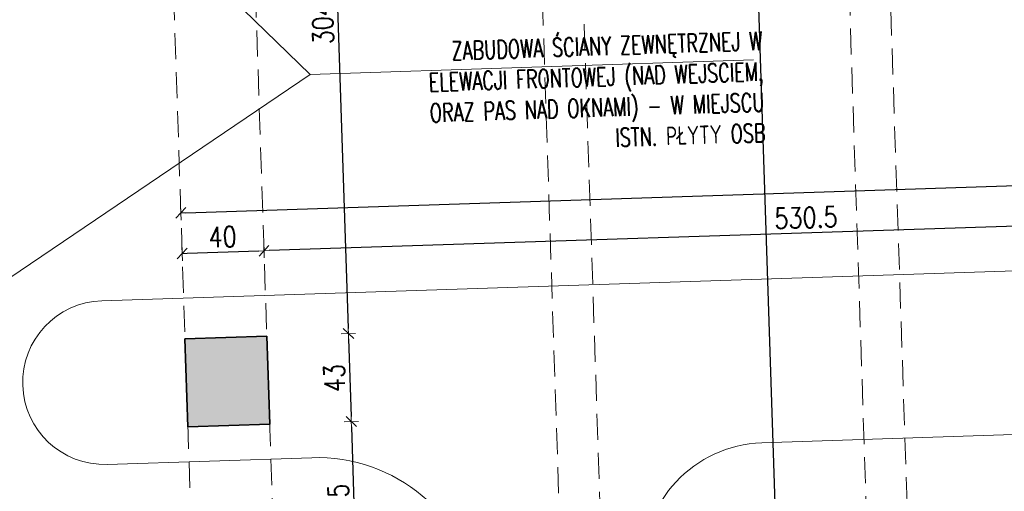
# Model space of a CAD drawing. Header units: millimetres. Extents: x 14400 to 93787, y -21104 to 39413.
# Tile 218 of 256: x 90567 to 91048, y -14934 to -14703. Entities that reach past the tile are written whole.
import ezdxf
from ezdxf.enums import TextEntityAlignment as Align

# ---------------------------------------------------------------- set-up
doc = ezdxf.new("R2010")
doc.units = ezdxf.units.MM
doc.linetypes.add('HIDDEN', pattern=[9.525, 6.35, -3.175])
for name, color, linetype, lineweight in [('!MODUS_HATCH_ŚCIANA', 254, 'Continuous', 9), ('__MODUS_ŚCIANY', 2, 'Continuous', 35), ('Cienka', 3, 'Continuous', 9), ('Opis', 8, 'Continuous', 13), ('Opis_pom', 9, 'Continuous', 18), ('Widok', 1, 'Continuous', 15), ('WYMIAROWANIE', 1, 'Continuous', 18)]:
    doc.layers.add(name, color=color, linetype=linetype, lineweight=lineweight)
doc.styles.add('ARIAL', font='tahoma.ttf')
doc.styles.add('TXT', font='simplex.shx', dxfattribs={"width": 0.8})
doc.dimstyles.new('DIM50', dxfattribs={"dimscale": 5, "dimtxt": 2, "dimasz": 0.5, "dimexe": 0, "dimexo": 0, "dimgap": 0.5, "dimtad": 1, "dimdec": 4, "dimrnd": 0.5, "dimdsep": 46, "dimtxsty": 'TXT', "dimblk1": 'TICK1', "dimblk2": 'TICK1', "dimsah": 1, "dimcen": 0, "dimse1": 1, "dimse2": 1, "dimclrd": 1, "dimclre": 7, "dimclrt": 9, "dimadec": 0, "dimazin": 0, "dimtfac": 1, "dimtdec": 4, "dimtmove": 2, "dimatfit": 3, "dimldrblk": 'TICK1', "dimfxl": 1, "dimtolj": 1, "dimarcsym": 0})

# ---------------------------------------------------------------- blocks, each defined once
blk = doc.blocks.new('TICK1')
at = {"color": 2}
blk.add_line((-1, -1), (1, 1), dxfattribs=at)
at = {"color": 0}
for p, q in [((0, 0), (-1, 0)), ((0, -1.4), (0, 1.4))]:
    blk.add_line(p, q, dxfattribs=at)
blk = doc.blocks.new('*D396')
at = {"layer": 'DEFPOINTS', "color": 0, "transparency": 16777216}
for p in [(28762.47, 1118.15), (28762.47, 1095.51), (29292.97, 1061.51)]:
    blk.add_point(p, dxfattribs=at)
at = {"layer": 'WYMIAROWANIE', "color": 1, "lineweight": -2, "transparency": 16777216}
blk.add_line((29290.47, 1118.15), (28764.97, 1118.15), dxfattribs=at)
at = {"layer": 'WYMIAROWANIE', "color": 1, "linetype": 'ByBlock', "lineweight": -2, "transparency": 16777216, "xscale": 2.5, "yscale": 2.5, "zscale": 2.5, "rotation": 180}
blk.add_blockref('TICK1', (28762.47, 1118.15), dxfattribs=at)
at = {"layer": 'WYMIAROWANIE', "color": 1, "linetype": 'ByBlock', "lineweight": -2, "transparency": 16777216, "xscale": 2.5, "yscale": 2.5, "zscale": 2.5}
blk.add_blockref('TICK1', (29292.97, 1118.15), dxfattribs=at)
at = {"layer": 'WYMIAROWANIE', "color": 9, "transparency": 16777216, "insert": (29027.72, 1125.65), "char_height": 10, "attachment_point": 5, "style": 'TXT'}
blk.add_mtext('\\A1;530.5', dxfattribs=at)
blk = doc.blocks.new('*D394')
at = {"layer": 'DEFPOINTS', "color": 0, "transparency": 16777216}
for p in [(28722.47, 1118.15), (28722.47, 1095.51), (28762.47, 1095.51)]:
    blk.add_point(p, dxfattribs=at)
at = {"layer": 'WYMIAROWANIE', "color": 1, "lineweight": -2, "transparency": 16777216}
blk.add_line((28759.97, 1118.15), (28724.97, 1118.15), dxfattribs=at)
at = {"layer": 'WYMIAROWANIE', "color": 1, "linetype": 'ByBlock', "lineweight": -2, "transparency": 16777216, "xscale": 2.5, "yscale": 2.5, "zscale": 2.5, "rotation": 180}
blk.add_blockref('TICK1', (28722.47, 1118.15), dxfattribs=at)
at = {"layer": 'WYMIAROWANIE', "color": 1, "linetype": 'ByBlock', "lineweight": -2, "transparency": 16777216, "xscale": 2.5, "yscale": 2.5, "zscale": 2.5}
blk.add_blockref('TICK1', (28762.47, 1118.15), dxfattribs=at)
at = {"layer": 'WYMIAROWANIE', "color": 9, "transparency": 16777216, "insert": (28742.47, 1125.65), "char_height": 10, "attachment_point": 5, "style": 'TXT'}
blk.add_mtext('\\A1;40', dxfattribs=at)
blk = doc.blocks.new('*D393')
at = {"layer": 'DEFPOINTS', "color": 0, "transparency": 16777216}
for p in [(29667.47, 1138.02), (28722.47, 1076.37), (29667.47, 1076.37)]:
    blk.add_point(p, dxfattribs=at)
at = {"layer": 'WYMIAROWANIE', "color": 1, "lineweight": -2, "transparency": 16777216}
blk.add_line((28724.97, 1138.02), (29664.97, 1138.02), dxfattribs=at)
at = {"layer": 'WYMIAROWANIE', "color": 1, "linetype": 'ByBlock', "lineweight": -2, "transparency": 16777216, "xscale": 2.5, "yscale": 2.5, "zscale": 2.5, "rotation": 180}
blk.add_blockref('TICK1', (28722.47, 1138.02), dxfattribs=at)
at = {"layer": 'WYMIAROWANIE', "color": 1, "linetype": 'ByBlock', "lineweight": -2, "transparency": 16777216, "xscale": 2.5, "yscale": 2.5, "zscale": 2.5}
blk.add_blockref('TICK1', (29667.47, 1138.02), dxfattribs=at)
at = {"layer": 'WYMIAROWANIE', "color": 9, "transparency": 16777216, "insert": (29176.73, 1145.52), "char_height": 10, "attachment_point": 5, "style": 'TXT'}
blk.add_mtext('\\A1;945', dxfattribs=at)
blk = doc.blocks.new('*D425')
at = {"layer": 'DEFPOINTS', "color": 0, "transparency": 16777216}
for p in [(28762.47, 1380.26), (28755.96, 1076.37), (28802.36, 1076.37)]:
    blk.add_point(p, dxfattribs=at)
at = {"layer": 'WYMIAROWANIE', "color": 1, "lineweight": -2, "transparency": 16777216}
blk.add_line((28802.36, 1377.76), (28802.36, 1078.87), dxfattribs=at)
at = {"layer": 'WYMIAROWANIE', "color": 1, "linetype": 'ByBlock', "lineweight": -2, "transparency": 16777216, "xscale": 2.5, "yscale": 2.5, "zscale": 2.5}
for p, rotation in [((28802.36, 1380.26), 90), ((28802.36, 1076.37), 270)]:
    blk.add_blockref('TICK1', p, dxfattribs=dict(at, rotation=rotation))
at = {"layer": 'WYMIAROWANIE', "color": 9, "transparency": 16777216, "insert": (28794.86, 1228.32), "char_height": 10, "attachment_point": 5, "rotation": 90, "style": 'TXT'}
blk.add_mtext('\\A1;304', dxfattribs=at)
blk = doc.blocks.new('*D424')
at = {"layer": 'DEFPOINTS', "color": 0, "transparency": 16777216}
for p in [(28762.47, 1076.37), (28762.47, 1033.37), (28802.36, 1033.37)]:
    blk.add_point(p, dxfattribs=at)
at = {"layer": 'WYMIAROWANIE', "color": 1, "lineweight": -2, "transparency": 16777216}
blk.add_line((28802.36, 1073.87), (28802.36, 1035.87), dxfattribs=at)
at = {"layer": 'WYMIAROWANIE', "color": 1, "linetype": 'ByBlock', "lineweight": -2, "transparency": 16777216, "xscale": 2.5, "yscale": 2.5, "zscale": 2.5}
for p, rotation in [((28802.36, 1076.37), 90), ((28802.36, 1033.37), 270)]:
    blk.add_blockref('TICK1', p, dxfattribs=dict(at, rotation=rotation))
at = {"layer": 'WYMIAROWANIE', "color": 9, "transparency": 16777216, "insert": (28794.86, 1054.87), "char_height": 10, "attachment_point": 5, "rotation": 90, "style": 'TXT'}
blk.add_mtext('\\A1;43', dxfattribs=at)
blk = doc.blocks.new('*D423')
at = {"layer": 'DEFPOINTS', "color": 0, "transparency": 16777216}
for p in [(28762.47, 1033.37), (28762.47, 908.37), (28802.36, 908.37)]:
    blk.add_point(p, dxfattribs=at)
at = {"layer": 'WYMIAROWANIE', "color": 1, "lineweight": -2, "transparency": 16777216}
blk.add_line((28802.36, 1030.87), (28802.36, 910.87), dxfattribs=at)
at = {"layer": 'WYMIAROWANIE', "color": 1, "linetype": 'ByBlock', "lineweight": -2, "transparency": 16777216, "xscale": 2.5, "yscale": 2.5, "zscale": 2.5}
for p, rotation in [((28802.36, 1033.37), 90), ((28802.36, 908.37), 270)]:
    blk.add_blockref('TICK1', p, dxfattribs=dict(at, rotation=rotation))
at = {"layer": 'WYMIAROWANIE', "color": 9, "transparency": 16777216, "insert": (28794.86, 992.95), "char_height": 10, "attachment_point": 5, "rotation": 90, "style": 'TXT'}
blk.add_mtext('\\A1;125', dxfattribs=at)
blk = doc.blocks.new('*D416')
at = {"layer": 'DEFPOINTS', "color": 0, "transparency": 16777216}
for p in [(28946.69, 1635.63), (28946.69, 908.37), (29007.95, 908.37)]:
    blk.add_point(p, dxfattribs=at)
at = {"layer": 'WYMIAROWANIE', "color": 1, "lineweight": -2, "transparency": 16777216}
blk.add_line((29007.95, 1633.13), (29007.95, 910.87), dxfattribs=at)
at = {"layer": 'WYMIAROWANIE', "color": 1, "linetype": 'ByBlock', "lineweight": -2, "transparency": 16777216, "xscale": 2.5, "yscale": 2.5, "zscale": 2.5}
for p, rotation in [((29007.95, 1635.63), 90), ((29007.95, 908.37), 270)]:
    blk.add_blockref('TICK1', p, dxfattribs=dict(at, rotation=rotation))
at = {"layer": 'WYMIAROWANIE', "color": 9, "transparency": 16777216, "insert": (29000.45, 1272), "char_height": 10, "attachment_point": 5, "rotation": 90, "style": 'TXT'}
blk.add_mtext('\\A1;727.5', dxfattribs=at)
blk = doc.blocks.new('*D466')
at = {"layer": 'DEFPOINTS', "color": 0, "transparency": 16777216}
for p in [(28539.46, 1310.79), (28639.06, 911.18), (28625.99, 908.37)]:
    blk.add_point(p, dxfattribs=at)
at = {"layer": 'WYMIAROWANIE', "color": 1, "lineweight": -2, "transparency": 16777216}
blk.add_line((28553.06, 1311.15), (28638.53, 913.62), dxfattribs=at)
at = {"layer": 'WYMIAROWANIE', "color": 1, "linetype": 'ByBlock', "lineweight": -2, "transparency": 16777216, "xscale": 2.5, "yscale": 2.5, "zscale": 2.5}
for p, rotation in [((28552.54, 1313.6), 102.134364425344), ((28639.06, 911.18), 282.134364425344)]:
    blk.add_blockref('TICK1', p, dxfattribs=dict(at, rotation=rotation))
at = {"layer": 'WYMIAROWANIE', "color": 9, "transparency": 16777216, "insert": (28612.22, 1083.45), "char_height": 10, "attachment_point": 5, "rotation": 282.1344, "style": 'TXT'}
blk.add_mtext('\\A1;411.5', dxfattribs=at)
blk = doc.blocks.new('JUHJHH')
at = {"layer": '!MODUS_HATCH_ŚCIANA', "ltscale": 2}
h = blk.add_hatch(color=256, dxfattribs=at)
h.dxf.hatch_style = 1
h.paths.add_polyline_path([(28762.4719, 1076.36976), (28722.4719, 1076.36976), (28722.4719, 1033.36976), (28762.4719, 1033.36976)])
at = {"layer": '__MODUS_ŚCIANY'}
blk.add_lwpolyline([(28722.4719, 1076.36976), (28762.4719, 1076.36976), (28762.4719, 1033.36976), (28722.4719, 1033.36976)], close=True, dxfattribs=at)
at = {"layer": 'Cienka', "linetype": 'HIDDEN', "ltscale": 2}
for points in [[(28902.4719, 1636.36976), (28902.4719, 467.2269)], [(28922.4719, 468.06723), (28922.4719, 1636.36976)], [(29052.4719, 1636.36976), (29052.4719, 908.36976)], [(29072.4719, 908.36976), (29072.4719, 1636.36976)]]:
    blk.add_lwpolyline(points, dxfattribs=at)
at = {"layer": 'Opis'}
for points in [[(28787.86214, 1203.47593), (28650.96816, 1345.52492)], [(28787.86214, 1203.47593), (29004.67674, 1203.47593)]]:
    blk.add_lwpolyline(points, dxfattribs=at)
at = {"layer": 'Opis', "ltscale": 0.7}
blk.add_lwpolyline([(28787.86214, 1203.47593), (28589.39785, 1078.54672)], dxfattribs=at)
at = {"layer": 'Widok', "linetype": 'HIDDEN', "ltscale": 2}
for points in [[(28722.4719, 908.36976), (28722.4719, 1636.36976)], [(28762.4719, 908.36976), (28762.4719, 1380.2642)]]:
    blk.add_lwpolyline(points, dxfattribs=at)
at = {"layer": 'Widok'}
for points in [[(28862.4719, 908.36976), (28861.98515, 945.18125, 0.382244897), (28782.4719, 1016.36976), (28682.4719, 1016.36976), (28682.4719, 1016.36976, -0.414213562), (28642.4719, 1056.36976), (28642.4719, 1056.36976, -0.414213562), (28682.4719, 1096.36976), (29272.9719, 1096.36976, -0.414213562), (29292.9719, 1076.36976), (29292.9719, 1076.36976)], [(29292.9719, 1016.36976), (29002.4719, 1016.36976, 0.414213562), (28942.4719, 956.36976), (28942.4719, 908.36976)]]:
    blk.add_lwpolyline(points, format="xyb", dxfattribs=at)
at = {"layer": 'Opis', "ltscale": 0.7, "insert": (28811.68551, 1217.26561), "char_height": 9, "width": 197.5683761, "attachment_point": 1, "style": 'TXT'}
blk.add_mtext('\\pxqr;{\\W0.7;ZABUDOWA ŚCIANY ZEWNĘTRZNEJ W ELEWACJI FRONTOWEJ (NAD WEJSCIEM, ORAZ PAS NAD OKNAMI) - W MIEJSCU ISTN. PŁYTY OSB}', dxfattribs=at)
at = {"layer": 'Opis_pom', "ltscale": 0.7, "style": 'ARIAL'}
for tag, p in [('1.1', (29155.34141, 1328.81247)), ('1.2', (29440.67495, 915.12556)), ('1.7', (28864.32245, 797.38078)), ('1.4', (29272.14264, 692.64264)), ('1.3', (29507.96542, 694.00648)), ('1.6', (28836.04153, 595.92607)), ('1.5', (28969.67619, 596.81054))]:
    blk.add_attdef(tag, text='', height=11.968, dxfattribs=at).set_placement(p, align=Align.MIDDLE_CENTER)
at = {"layer": 'WYMIAROWANIE'}
dim = blk.add_aligned_dim(p1=(28946.68623, 1635.62853), p2=(28946.68623, 908.36976), distance=61.26821, dimstyle='DIM50', dxfattribs=at)
dim.commit()
dim.dimension.update_dxf_attribs({"geometry": '*D416', "text_midpoint": (29000.45444, 1271.99914)})
for base, p1, p2, picture, middle in [((28802.36265, 1076.36976), (28762.4719, 1380.2642), (28755.96215, 1076.36976), '*D425', (28794.86265, 1228.31698)), ((28802.36265, 1033.36976), (28762.4719, 1076.36976), (28762.4719, 1033.36976), '*D424', (28794.86265, 1054.86976))]:
    dim = blk.add_linear_dim(base=base, p1=p1, p2=p2, angle=90, dimstyle='DIM50', dxfattribs=at)
    dim.commit()
    dim.dimension.update_dxf_attribs({"geometry": picture, "text_midpoint": middle})
for base, p1, p2, angle, picture, middle, dimtype in [((28639.06043, 911.18057), (28539.46443, 1310.78564), (28625.9874, 908.36976), 282.1343644, '*D466', (28612.21734, 1083.45311), 161), ((28802.36265, 908.36976), (28762.4719, 1033.36976), (28762.4719, 908.36976), 90, '*D423', (28794.86265, 992.94533), 160)]:
    dim = blk.add_linear_dim(base=base, p1=p1, p2=p2, angle=angle, dimstyle='DIM50', dxfattribs=at)
    dim.commit()
    dim.dimension.update_dxf_attribs({"geometry": picture, "text_midpoint": middle, "dimtype": dimtype})
dim = blk.add_linear_dim(base=(29667.4719, 1138.0172), p1=(28722.4719, 1076.36976), p2=(29667.4719, 1076.36976), dimstyle='DIM50', dxfattribs=at)
dim.commit()
dim.dimension.update_dxf_attribs({"geometry": '*D393', "text_midpoint": (29176.73186, 1145.5172), "dimtype": 160})
for base, p1, p2, picture, middle in [((28722.4719, 1118.14853), (28762.4719, 1095.50914), (28722.4719, 1095.50914), '*D394', (28742.4719, 1125.64853)), ((28762.4719, 1118.14853), (29292.9719, 1061.50914), (28762.4719, 1095.50914), '*D396', (29027.7219, 1125.64853))]:
    dim = blk.add_linear_dim(base=base, p1=p1, p2=p2, dimstyle='DIM50', dxfattribs=at)
    dim.commit()
    dim.dimension.update_dxf_attribs({"geometry": picture, "text_midpoint": middle})

msp = doc.modelspace()

# ---------------------------------------------------------------- block references
at = {"layer": 'DEFPOINTS', "color": 2, "rotation": 1.885153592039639}
msp.add_blockref('JUHJHH', (61976.5022, -16879.91221), dxfattribs=at)

doc.saveas('drawing.dxf')
